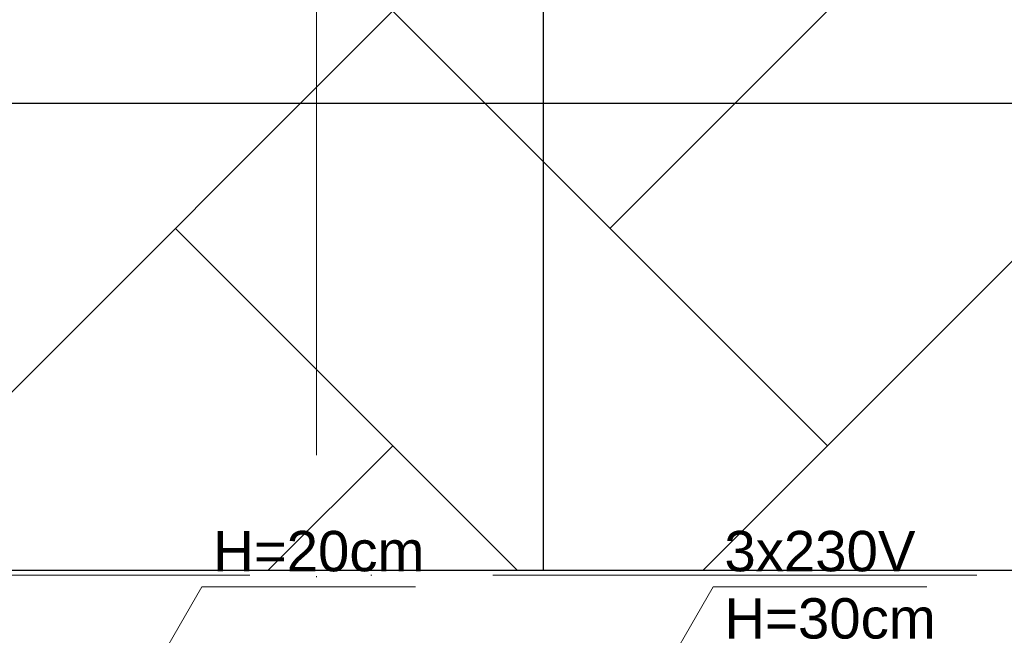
# Model space of a CAD drawing. Header units: millimetres. Extents: x -2074 to 12588, y -3630 to 101167.
# Tile 219 of 256: x 5660 to 5758, y -1649 to -1588. Entities that reach past the tile are written whole.
import ezdxf

# ---------------------------------------------------------------- set-up
doc = ezdxf.new("R2010")
doc.units = ezdxf.units.MM
doc.linetypes.add('ACAD_ISO10W100', pattern=[18, 12, -3, 0, -3])
for name, color, linetype, lineweight in [('SelinAr_BUD_osie', 8, 'ACAD_ISO10W100', 18), ('SelinAr_BUD_sufit szraf', 8, 'Continuous', 18), ('SelinAr_BUD_ściany', 7, 'Continuous', 25), ('SelinAr_WYP_instalacje elektryczne', 8, 'Continuous', 18), ('SelinAr_WYP_meble', 8, 'Continuous', 18)]:
    doc.layers.add(name, color=color, linetype=linetype, lineweight=lineweight)
doc.layers.add('SelinAr_BUD_sufit', color=7, linetype='Continuous')
doc.styles.get("Standard").update_dxf_attribs({"font": 'arial.ttf'})

# ---------------------------------------------------------------- blocks, each defined once
blk = doc.blocks.new('*U390')
at = {"ltscale": 4}
blk.add_line((0, 50), (0, -1730), dxfattribs=at)
blk = doc.blocks.new('*U352')
at = {"layer": 'SelinAr_WYP_instalacje elektryczne'}
for points in [[(69.3, 0), (75.552, 10.829), (96.718, 10.829)], [(120, 0), (126.252, 10.829), (147.418, 10.829)]]:
    blk.add_lwpolyline(points, dxfattribs=at)
at = {"layer": 'SelinAr_WYP_instalacje elektryczne', "char_height": 4, "width": 32.45381, "attachment_point": 1}
for s, insert in [('H=20cm', (76.659, 16.386)), ('3x230V\\PH=30cm', (127.359, 16.386))]:
    blk.add_mtext(s, dxfattribs=dict(at, insert=insert))
blk = doc.blocks.new('*U395')
at = {"ltscale": 4}
blk.add_line((-50, 0), (1405.402, 0), dxfattribs=at)
blk = doc.blocks.new('ewerwerwerwe')
at = {"layer": 'SelinAr_BUD_ściany'}
blk.add_lwpolyline([(2837.157, 1522.241), (2837.157, 1512.241), (2807.157, 1512.241), (2807.157, 1452.241), (2797.157, 1452.241), (2797.157, 1509.741), (2567.157, 1509.741), (2567.157, 1357.241), (2797.157, 1357.241), (2797.157, 1362.241), (2807.157, 1362.241), (2807.157, 1357.241), (2868.357, 1357.241), (2868.357, 1344.741), (2103.157, 1344.741)], dxfattribs=at)
at = {"layer": 'SelinAr_BUD_osie'}
for name, p in [('*U390', (2689.657, 2159.741)), ('*U395', (1891.955, 1356.741))]:
    blk.add_blockref(name, p, dxfattribs=at)
at = {"layer": 'SelinAr_WYP_meble'}
blk.add_blockref('*U352', (2602.757, 1344.741), dxfattribs=at)
blk = doc.blocks.new('dsfsfsdf')
at = {"layer": 'SelinAr_BUD_sufit'}
blk.add_lwpolyline([(3797.157, -1490.259), (3567.157, -1490.259), (3567.157, -1642.759), (3797.157, -1642.759)], close=True, dxfattribs=at)
for points in [[(3712.157, -1490.259), (3712.157, -1642.759)], [(3797.157, -1596.509), (3567.157, -1596.509)]]:
    blk.add_lwpolyline(points, dxfattribs=at)

msp = doc.modelspace()

# ---------------------------------------------------------------- block references
msp.add_blockref('ewerwerwerwe', (3000, -3000))

# ---------------------------------------------------------------- next in the draw order: hatches: boundary and pattern name
at = {"layer": 'SelinAr_BUD_sufit szraf', "ltscale": 2}
h = msp.add_hatch(dxfattribs=at)
h.set_pattern_fill('AR-HBONE', color=256, scale=0.3)
h.set_pattern_definition([(45, (718.544, 9684.668), (0, 43.10523), [91.44, -30.48]), (135, (740.096, 9706.22), (4e-15, 43.10523), [91.44, -30.48])])
h.paths.add_polyline_path([(6157.157, -1379.759), (6052.157, -1379.759), (6052.157, -1642.759), (6157.157, -1642.759)])
h.paths.add_polyline_path([(6042.157, -1487.759), (5807.157, -1487.759), (5807.157, -1642.759), (6042.157, -1642.759)])
h.paths.add_polyline_path([(5797.157, -1490.259), (5567.157, -1490.259), (5567.157, -1642.759), (5797.157, -1642.759)])
h.paths.add_polyline_path([(5817.157, -1329.759), (5567.157, -1329.759), (5567.157, -1477.759), (5817.157, -1477.759)])
h.paths.add_polyline_path([(5557.157, -1442.759), (5557.157, -1209.759), (4982.157, -1209.759), (4982.157, -1642.759), (5112.157, -1642.759), (5112.157, -1542.759), (5192.157, -1542.759), (5192.157, -1382.759), (5382.157, -1382.759), (5382.157, -1442.759)])
h.paths.add_polyline_path([(6039.657, -1249.759), (5827.157, -1249.759), (5827.157, -1477.759), (6039.657, -1477.759)])
h.paths.add_polyline_path([(6157.157, -1249.759), (6052.157, -1249.759), (6052.157, -1369.759), (6157.157, -1369.759)])
h.paths.add_polyline_path([(5827.157, -914.759), (5827.157, -1019.759), (5947.157, -1019.759), (5947.157, -914.759)])
h.paths.add_polyline_path([(5952.157, -1029.759), (5827.157, -1029.759), (5827.157, -1229.759), (5952.157, -1229.759)])
h.paths.add_polyline_path([(5817.157, -914.759), (5567.157, -914.759), (5567.157, -1319.759), (5817.157, -1319.759)])
h.paths.add_polyline_path([(5557.157, -914.759), (5387.157, -914.759), (5387.157, -1199.759), (5557.157, -1199.759)])
h.paths.add_polyline_path([(5192.157, -1552.759), (5122.157, -1552.759), (5122.157, -1642.759), (5192.157, -1642.759)])
h.paths.add_polyline_path([(5374.657, -914.759), (5182.157, -914.759), (5182.157, -1199.759), (5374.657, -1199.759)])
h.paths.add_polyline_path([(5172.157, -914.759), (4982.157, -914.759), (4982.157, -1199.759), (5172.157, -1199.759)])

# ---------------------------------------------------------------- next in the draw order: block references
at = {"layer": 'SelinAr_BUD_sufit'}
msp.add_blockref('dsfsfsdf', (2000, 0), dxfattribs=at)

doc.saveas('drawing.dxf')
